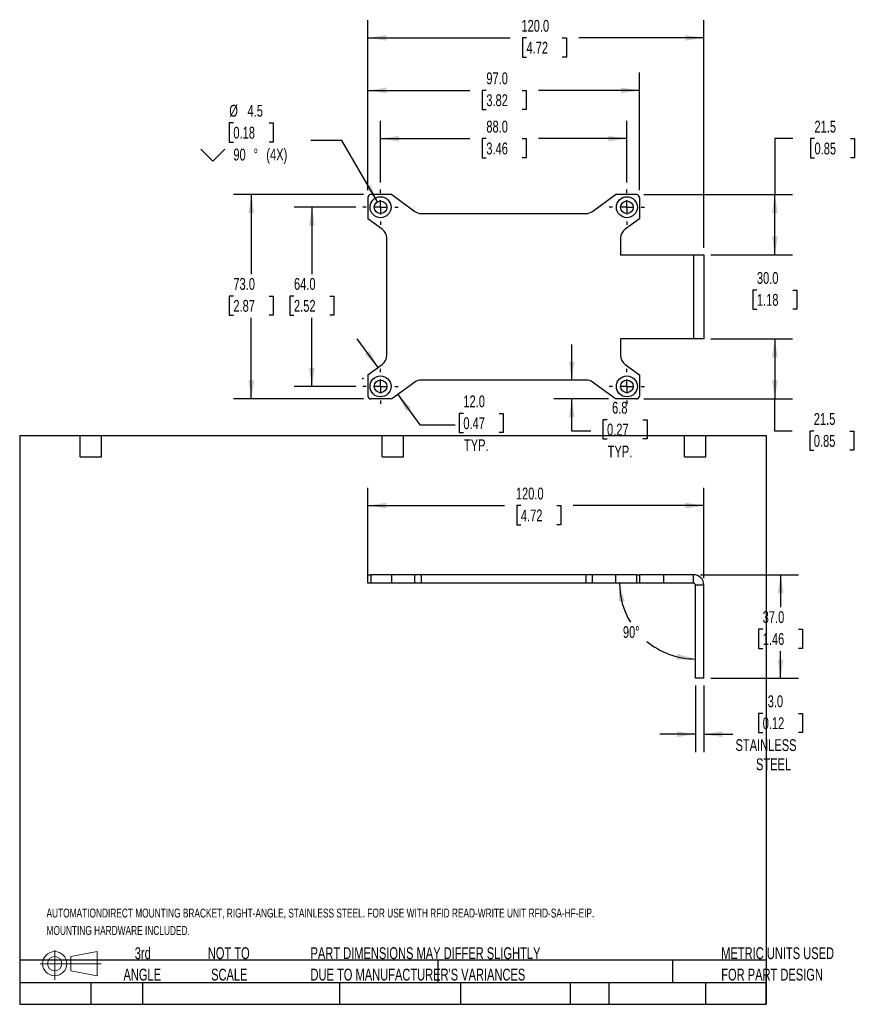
# Model space of a CAD drawing. Header units: millimetres. Extents: x 6 to 543, y 6 to 392.
# Tile 1 of 2: x 6 to 307, y 6 to 358. Entities that reach past the tile are written whole.
import ezdxf

# ---------------------------------------------------------------- set-up
doc = ezdxf.new("R2010")
doc.units = ezdxf.units.MM
doc.header["$LTSCALE"] = 2
doc.linetypes.add('CENTERX2', pattern=[20.32, 12.7, -2.54, 2.54, -2.54])
doc.layers.add('CENTER', color=40, linetype='CENTERX2')
doc.layers.add('DIMENSIONS', color=140, linetype='Continuous', lineweight=25)
doc.layers.add('TEXT', color=140, linetype='Continuous', lineweight=25)
doc.styles.add('SLDTEXTSTYLE0', font='TXT', dxfattribs={"width": 0.7})
doc.dimstyles.new('SLDDIMSTYLE0', dxfattribs={"dimtxt": 4.316016, "dimasz": 6.604, "dimexe": 0, "dimexo": 0.0625, "dimgap": 1.079004, "dimtad": 0, "dimtih": 1, "dimtoh": 1, "dimdec": 4, "dimlfac": 2, "dimzin": 12, "dimdsep": 46, "dimtxsty": 'SLDTEXTSTYLE0', "dimsah": 1, "dimcen": 0.09, "dimadec": 0, "dimazin": 3, "dimtfac": 1, "dimtdec": 0, "dimtofl": 0, "dimtmove": 0, "dimatfit": 3, "dimfxl": 0, "dimfrac": 2, "dimtolj": 1, "dimtzin": 12, "dimarcsym": 0})
doc.dimstyles.new('SLDDIMSTYLE1', dxfattribs={"dimtxt": 4.316016, "dimasz": 6.604, "dimexe": 0, "dimexo": 0.0625, "dimgap": 1.079004, "dimtad": 0, "dimtih": 1, "dimtoh": 1, "dimrnd": 1e-09, "dimzin": 4, "dimdsep": 46, "dimtxsty": 'SLDTEXTSTYLE0', "dimsah": 1, "dimcen": 0.09, "dimadec": 0, "dimazin": 1, "dimtfac": 1, "dimtmove": 0, "dimatfit": 0, "dimfxl": 0, "dimfrac": 2, "dimtolj": 1, "dimtzin": 12, "dimarcsym": 0})
doc.dimstyles.new('SLDDIMSTYLE2', dxfattribs={"dimtxt": 4.316016, "dimasz": 6.604, "dimexe": 0, "dimexo": 0.0625, "dimgap": 1.079004, "dimtad": 0, "dimtih": 1, "dimtoh": 1, "dimrnd": 1e-09, "dimzin": 4, "dimdsep": 46, "dimtxsty": 'SLDTEXTSTYLE0', "dimsah": 1, "dimcen": 0.09, "dimadec": 0, "dimazin": 1, "dimtfac": 1, "dimtofl": 0, "dimtmove": 0, "dimatfit": 3, "dimfxl": 0, "dimfrac": 2, "dimtolj": 1, "dimtzin": 12, "dimarcsym": 0})
doc.dimstyles.new('SLDDIMSTYLE3', dxfattribs={"dimtxt": 4.316016, "dimasz": 6.604, "dimexe": 0, "dimexo": 0.0625, "dimgap": 1.079004, "dimtad": 0, "dimtih": 1, "dimtoh": 1, "dimrnd": 1e-09, "dimzin": 12, "dimdsep": 46, "dimtxsty": 'SLDTEXTSTYLE0', "dimsah": 1, "dimcen": 0.09, "dimadec": 0, "dimazin": 3, "dimtfac": 1, "dimtofl": 0, "dimtmove": 0, "dimatfit": 3, "dimfxl": 0, "dimfrac": 2, "dimtolj": 1, "dimtzin": 12, "dimarcsym": 0})
doc.dimstyles.new('SLDDIMSTYLE4', dxfattribs={"dimtxt": 4.316016, "dimasz": 6.604, "dimexe": 0, "dimexo": 0.0625, "dimgap": 1.079004, "dimtad": 0, "dimtih": 1, "dimtoh": 1, "dimrnd": 1e-09, "dimzin": 12, "dimdsep": 46, "dimtxsty": 'SLDTEXTSTYLE0', "dimsah": 1, "dimcen": 0, "dimadec": 0, "dimazin": 3, "dimtfac": 1, "dimtofl": 0, "dimtmove": 0, "dimatfit": 3, "dimfxl": 0, "dimfrac": 2, "dimtolj": 1, "dimtzin": 12, "dimarcsym": 0})
doc.dimstyles.new('SLDDIMSTYLE5', dxfattribs={"dimtxt": 4.316016, "dimasz": 6.604, "dimexe": 0, "dimexo": 0.0625, "dimgap": 1.079004, "dimtad": 0, "dimtih": 1, "dimtoh": 1, "dimrnd": 1e-09, "dimzin": 12, "dimdsep": 46, "dimtxsty": 'SLDTEXTSTYLE0', "dimsah": 1, "dimcen": 0.09, "dimadec": 0, "dimazin": 3, "dimtfac": 1, "dimtmove": 0, "dimatfit": 0, "dimfxl": 0, "dimfrac": 2, "dimtolj": 1, "dimtzin": 12, "dimarcsym": 0})

# ---------------------------------------------------------------- blocks, each defined once
blk = doc.blocks.new('Block11')
at = {"color": 7, "linetype": 'Continuous', "lineweight": 18}
for p, q in [((5.18, 10.62), (5.18, 0)), ((10.96, 8.33), (20.35, 10.06)), ((10.96, 3.19), (10.96, 8.33)), ((20.35, 10.06), (20.35, 1.46)), ((0, 5.76), (21.75, 5.76)), ((10.96, 3.19), (20.35, 1.46))]:
    blk.add_line(p, q, dxfattribs=at)
for radius in [4.3, 2.57]:
    blk.add_circle((5.18, 5.76), radius, dxfattribs=at)
blk = doc.blocks.new('Block12')
at = {"color": 7, "linetype": 'Continuous'}
blk.add_blockref('Block11', (0, 0), dxfattribs=at)
blk = doc.blocks.new('SW_NOTE_0')
at = {"layer": 'TEXT', "color": 0, "char_height": 3.175, "attachment_point": 1, "style": 'SLDTEXTSTYLE0'}
for s, insert in [('AUTOMATIONDIRECT MOUNTING BRACKET, RIGHT-ANGLE, STAINLESS STEEL. FOR USE WITH RFID READ-WRITE UNIT RFID-SA-HF-EIP.', (0, 4.09)), ('MOUNTING HARDWARE INCLUDED.', (0, -2.14))]:
    blk.add_mtext(s, dxfattribs=dict(at, insert=insert))
blk = doc.blocks.new('SW_NOTE_0_3')
at = {"layer": 'TEXT', "color": 0, "char_height": 4.2333, "attachment_point": 1, "style": 'SLDTEXTSTYLE0'}
for s, insert in [('PART DIMENSIONS MAY DIFFER SLIGHTLY', (0, 5.46)), ("DUE TO MANUFACTURER'S VARIANCES", (0, -2.19))]:
    blk.add_mtext(s, dxfattribs=dict(at, insert=insert))
blk = doc.blocks.new('SW_NOTE_0_4')
at = {"layer": 'TEXT', "color": 0, "char_height": 4.233, "attachment_point": 2, "style": 'SLDTEXTSTYLE0'}
for s, insert in [('NOT TO', (10.52, 5.46)), ('SCALE', (10.71, -2.19))]:
    blk.add_mtext(s, dxfattribs=dict(at, insert=insert))
blk = doc.blocks.new('SW_NOTE_0_5')
at = {"layer": 'TEXT', "color": 0, "char_height": 4.233, "attachment_point": 2, "style": 'SLDTEXTSTYLE0'}
for s, insert in [('3rd', (4.63, 5.46)), ('ANGLE', (4.44, -2.19))]:
    blk.add_mtext(s, dxfattribs=dict(at, insert=insert))
blk = doc.blocks.new('SW_NOTE_0_6')
at = {"layer": 'TEXT', "color": 0, "char_height": 4.2333, "attachment_point": 1, "style": 'SLDTEXTSTYLE0'}
for s, insert in [('METRIC UNITS USED', (0, 5.46)), ('FOR PART DESIGN', (0, -2.19))]:
    blk.add_mtext(s, dxfattribs=dict(at, insert=insert))
blk = doc.blocks.new('_D')
at = {"layer": 'DIMENSIONS'}
for start, end in [(180, 211.0055), (230.1826, 270)]:
    blk.add_arc((247.75, 156.83), 27.12, start, end, dxfattribs=at)
for points in [[(220.63, 156.83), (220.41, 150.15), (222.43, 150.39)], [(247.75, 129.71), (241.31, 131.51), (241.07, 129.49)]]:
    blk.add_solid(points, dxfattribs=at)
at = {"layer": 'DIMENSIONS', "insert": (221.83, 141.46), "char_height": 4.233, "attachment_point": 1, "style": 'SLDTEXTSTYLE0'}
blk.add_mtext('90°', dxfattribs=at)
blk = doc.blocks.new('_D_1')
at = {"layer": 'DIMENSIONS'}
for p, q in [((247.75, 120.29), (247.75, 96.48)), ((250.75, 120.29), (250.75, 96.48)), ((271.76, 110.3), (270.31, 110.3)), ((270.31, 110.3), (270.31, 103.44)), ((284.58, 110.3), (286.03, 110.3)), ((286.03, 110.3), (286.03, 103.44)), ((247.75, 102.83), (235.05, 102.83)), ((250.75, 102.83), (261.09, 102.83)), ((270.31, 103.44), (271.76, 103.44)), ((286.03, 103.44), (284.58, 103.44))]:
    blk.add_line(p, q, dxfattribs=at)
for points in [[(247.75, 102.83), (241.14, 103.85), (241.14, 101.81)], [(250.75, 102.83), (257.35, 101.81), (257.35, 103.85)]]:
    blk.add_solid(points, dxfattribs=at)
at = {"layer": 'DIMENSIONS', "char_height": 4.233, "attachment_point": 1, "style": 'SLDTEXTSTYLE0'}
for s, insert in [('3.0', (273.55, 116.72)), ('0.12', (271.76, 108.89)), ('STAINLESS', (262.06, 101.07)), ('STEEL', (269.36, 94.21))]:
    blk.add_mtext(s, dxfattribs=dict(at, insert=insert))
blk = doc.blocks.new('_D_2')
at = {"layer": 'DIMENSIONS'}
for p, q in [((249.55, 159.83), (284.52, 159.83)), ((278.17, 159.83), (278.17, 148.2)), ((271.76, 140.38), (270.31, 140.38)), ((270.31, 140.38), (270.31, 133.52)), ((284.58, 140.38), (286.03, 140.38)), ((286.03, 140.38), (286.03, 133.52)), ((270.31, 133.52), (271.76, 133.52)), ((278.17, 122.83), (278.17, 132.55)), ((286.03, 133.52), (284.58, 133.52)), ((253.29, 122.83), (284.52, 122.83))]:
    blk.add_line(p, q, dxfattribs=at)
for points in [[(278.17, 159.83), (277.16, 153.23), (279.19, 153.23)], [(278.17, 122.83), (279.19, 129.43), (277.16, 129.43)]]:
    blk.add_solid(points, dxfattribs=at)
at = {"layer": 'DIMENSIONS', "char_height": 4.233, "attachment_point": 1, "style": 'SLDTEXTSTYLE0'}
for s, insert in [('37.0', (271.76, 146.8)), ('1.46', (271.76, 138.97))]:
    blk.add_mtext(s, dxfattribs=dict(at, insert=insert))
blk = doc.blocks.new('_D_3')
at = {"layer": 'DIMENSIONS'}
for p, q in [((130.75, 159.37), (130.75, 190.86)), ((250.75, 158.63), (250.75, 190.86)), ((130.75, 184.51), (179.54, 184.51)), ((185.39, 184.51), (183.94, 184.51)), ((183.94, 184.51), (183.94, 177.65)), ((198.21, 184.51), (199.66, 184.51)), ((199.66, 184.51), (199.66, 177.65)), ((250.75, 184.51), (204.06, 184.51)), ((183.94, 177.65), (185.39, 177.65)), ((199.66, 177.65), (198.21, 177.65))]:
    blk.add_line(p, q, dxfattribs=at)
for points in [[(130.75, 184.51), (137.35, 183.5), (137.35, 185.53)], [(250.75, 184.51), (244.14, 185.53), (244.14, 183.5)]]:
    blk.add_solid(points, dxfattribs=at)
at = {"layer": 'DIMENSIONS', "char_height": 4.233, "attachment_point": 1, "style": 'SLDTEXTSTYLE0'}
for s, insert in [('120.0', (183.59, 190.94)), ('4.72', (185.39, 183.11))]:
    blk.add_mtext(s, dxfattribs=dict(at, insert=insert))
blk = doc.blocks.new('_D_4')
at = {"layer": 'DIMENSIONS'}
for p, q in [((135.25, 299.94), (135.25, 321.96)), ((223.25, 299.94), (223.25, 321.96)), ((135.25, 315.61), (167.19, 315.61)), ((173.04, 315.61), (171.59, 315.61)), ((171.59, 315.61), (171.59, 308.75)), ((185.86, 315.61), (187.31, 315.61)), ((187.31, 315.61), (187.31, 308.75)), ((223.25, 315.61), (191.71, 315.61)), ((171.59, 308.75), (173.04, 308.75)), ((187.31, 308.75), (185.86, 308.75))]:
    blk.add_line(p, q, dxfattribs=at)
for points in [[(135.25, 315.61), (141.85, 314.59), (141.85, 316.63)], [(223.25, 315.61), (216.64, 316.63), (216.64, 314.59)]]:
    blk.add_solid(points, dxfattribs=at)
at = {"layer": 'DIMENSIONS', "char_height": 4.233, "attachment_point": 1, "style": 'SLDTEXTSTYLE0'}
for s, insert in [('88.0', (173.04, 322.03)), ('3.46', (173.04, 314.21))]:
    blk.add_mtext(s, dxfattribs=dict(at, insert=insert))
blk = doc.blocks.new('_D_5')
at = {"layer": 'DIMENSIONS'}
for p, q in [((130.75, 297.15), (130.75, 339.2)), ((227.75, 297.15), (227.75, 339.2)), ((130.75, 332.85), (167.19, 332.85)), ((173.04, 332.85), (171.59, 332.85)), ((171.59, 332.85), (171.59, 325.99)), ((185.86, 332.85), (187.31, 332.85)), ((187.31, 332.85), (187.31, 325.99)), ((227.75, 332.85), (191.71, 332.85)), ((171.59, 325.99), (173.04, 325.99)), ((187.31, 325.99), (185.86, 325.99))]:
    blk.add_line(p, q, dxfattribs=at)
for points in [[(130.75, 332.85), (137.35, 331.84), (137.35, 333.87)], [(227.75, 332.85), (221.14, 333.87), (221.14, 331.84)]]:
    blk.add_solid(points, dxfattribs=at)
at = {"layer": 'DIMENSIONS', "char_height": 4.233, "attachment_point": 1, "style": 'SLDTEXTSTYLE0'}
for s, insert in [('97.0', (173.04, 339.28)), ('3.82', (173.04, 331.45))]:
    blk.add_mtext(s, dxfattribs=dict(at, insert=insert))
blk = doc.blocks.new('_D_6')
at = {"layer": 'DIMENSIONS'}
for p, q in [((130.75, 297.15), (130.75, 357.96)), ((250.75, 276.65), (250.75, 357.96)), ((130.75, 351.61), (181.52, 351.61)), ((187.37, 351.61), (185.92, 351.61)), ((185.92, 351.61), (185.92, 344.75)), ((200.19, 351.61), (201.64, 351.61)), ((201.64, 351.61), (201.64, 344.75)), ((250.75, 351.61), (206.04, 351.61)), ((185.92, 344.75), (187.37, 344.75)), ((201.64, 344.75), (200.19, 344.75))]:
    blk.add_line(p, q, dxfattribs=at)
for points in [[(130.75, 351.61), (137.35, 350.59), (137.35, 352.63)], [(250.75, 351.61), (244.14, 352.63), (244.14, 350.59)]]:
    blk.add_solid(points, dxfattribs=at)
at = {"layer": 'DIMENSIONS', "char_height": 4.233, "attachment_point": 1, "style": 'SLDTEXTSTYLE0'}
for s, insert in [('120.0', (185.57, 358.03)), ('4.72', (187.37, 350.21))]:
    blk.add_mtext(s, dxfattribs=dict(at, insert=insert))
blk = doc.blocks.new('_D_7')
at = {"layer": 'DIMENSIONS'}
for p, q in [((276.11, 274.11), (276.11, 286.81)), ((253.29, 274.11), (282.46, 274.11)), ((269.69, 261.53), (268.24, 261.53)), ((268.24, 261.53), (268.24, 254.68)), ((282.52, 261.53), (283.97, 261.53)), ((283.97, 261.53), (283.97, 254.68)), ((268.24, 254.68), (269.69, 254.68)), ((283.97, 254.68), (282.52, 254.68)), ((253.29, 244.11), (282.46, 244.11)), ((276.11, 244.11), (276.11, 231.41))]:
    blk.add_line(p, q, dxfattribs=at)
for points in [[(276.11, 274.11), (277.12, 280.71), (275.09, 280.71)], [(276.11, 244.11), (275.09, 237.51), (277.12, 237.51)]]:
    blk.add_solid(points, dxfattribs=at)
at = {"layer": 'DIMENSIONS', "char_height": 4.233, "attachment_point": 1, "style": 'SLDTEXTSTYLE0'}
for s, insert in [('30.0', (269.69, 267.96)), ('1.18', (269.69, 260.13))]:
    blk.add_mtext(s, dxfattribs=dict(at, insert=insert))
blk = doc.blocks.new('_D_8')
at = {"layer": 'DIMENSIONS'}
for p, q in [((282.48, 315.61), (276.11, 315.61)), ((276.11, 315.61), (276.11, 295.61)), ((290.26, 315.61), (288.81, 315.61)), ((288.81, 315.61), (288.81, 308.75)), ((303.09, 315.61), (304.54, 315.61)), ((304.54, 315.61), (304.54, 308.75)), ((288.81, 308.75), (290.26, 308.75)), ((304.54, 308.75), (303.09, 308.75)), ((229.29, 295.61), (282.46, 295.61)), ((276.11, 274.11), (276.11, 295.61)), ((253.29, 274.11), (282.46, 274.11))]:
    blk.add_line(p, q, dxfattribs=at)
for points in [[(276.11, 295.61), (275.09, 289.01), (277.12, 289.01)], [(276.11, 274.11), (277.12, 280.71), (275.09, 280.71)]]:
    blk.add_solid(points, dxfattribs=at)
at = {"layer": 'DIMENSIONS', "char_height": 4.233, "attachment_point": 1, "style": 'SLDTEXTSTYLE0'}
for s, insert in [('21.5', (290.26, 322.03)), ('0.85', (290.26, 314.21))]:
    blk.add_mtext(s, dxfattribs=dict(at, insert=insert))
blk = doc.blocks.new('_D_9')
at = {"layer": 'DIMENSIONS'}
for p, q in [((253.29, 244.11), (282.46, 244.11)), ((276.11, 244.11), (276.11, 222.61)), ((229.29, 222.61), (282.46, 222.61)), ((276.11, 211.15), (276.11, 222.61)), ((282.24, 211.15), (276.11, 211.15)), ((290.02, 211.15), (288.57, 211.15)), ((288.57, 211.15), (288.57, 204.29)), ((302.84, 211.15), (304.29, 211.15)), ((304.29, 211.15), (304.29, 204.29)), ((288.57, 204.29), (290.02, 204.29)), ((304.29, 204.29), (302.84, 204.29))]:
    blk.add_line(p, q, dxfattribs=at)
for points in [[(276.11, 244.11), (275.09, 237.51), (277.12, 237.51)], [(276.11, 222.61), (277.12, 229.21), (275.09, 229.21)]]:
    blk.add_solid(points, dxfattribs=at)
at = {"layer": 'DIMENSIONS', "char_height": 4.233, "attachment_point": 1, "style": 'SLDTEXTSTYLE0'}
for s, insert in [('21.5', (290.02, 217.57)), ('0.85', (290.02, 209.75))]:
    blk.add_mtext(s, dxfattribs=dict(at, insert=insert))
blk = doc.blocks.new('_D_10')
at = {"layer": 'DIMENSIONS'}
for p, q in [((126.42, 291.11), (104.4, 291.11)), ((110.75, 291.11), (110.75, 267.22)), ((104.33, 259.39), (102.89, 259.39)), ((102.89, 259.39), (102.89, 252.53)), ((117.16, 259.39), (118.61, 259.39)), ((118.61, 259.39), (118.61, 252.53)), ((102.89, 252.53), (104.33, 252.53)), ((110.75, 227.11), (110.75, 251.57)), ((118.61, 252.53), (117.16, 252.53)), ((126.42, 227.11), (104.4, 227.11))]:
    blk.add_line(p, q, dxfattribs=at)
for points in [[(110.75, 291.11), (109.73, 284.51), (111.76, 284.51)], [(110.75, 227.11), (111.76, 233.71), (109.73, 233.71)]]:
    blk.add_solid(points, dxfattribs=at)
at = {"layer": 'DIMENSIONS', "char_height": 4.233, "attachment_point": 1, "style": 'SLDTEXTSTYLE0'}
for s, insert in [('64.0', (104.33, 265.82)), ('2.52', (104.33, 257.99))]:
    blk.add_mtext(s, dxfattribs=dict(at, insert=insert))
blk = doc.blocks.new('_D_11')
at = {"layer": 'DIMENSIONS'}
for p, q in [((129.21, 295.61), (82.74, 295.61)), ((89.09, 295.61), (89.09, 267.22)), ((82.68, 259.39), (81.23, 259.39)), ((81.23, 259.39), (81.23, 252.53)), ((95.51, 259.39), (96.95, 259.39)), ((96.95, 259.39), (96.95, 252.53)), ((81.23, 252.53), (82.68, 252.53)), ((89.09, 222.61), (89.09, 251.57)), ((96.95, 252.53), (95.51, 252.53)), ((129.21, 222.61), (82.74, 222.61))]:
    blk.add_line(p, q, dxfattribs=at)
for points in [[(89.09, 295.61), (88.08, 289.01), (90.11, 289.01)], [(89.09, 222.61), (90.11, 229.21), (88.08, 229.21)]]:
    blk.add_solid(points, dxfattribs=at)
at = {"layer": 'DIMENSIONS', "char_height": 4.233, "attachment_point": 1, "style": 'SLDTEXTSTYLE0'}
for s, insert in [('73.0', (82.68, 265.82)), ('2.87', (82.68, 257.99))]:
    blk.add_mtext(s, dxfattribs=dict(at, insert=insert))
blk = doc.blocks.new('SW_SYMBOL_HOLE_SINK')
at = {"layer": 'DIMENSIONS', "color": 0}
for p, q in [((0, 1750), (1600, 150)), ((1600, 150), (3200, 1750))]:
    blk.add_line(p, q, dxfattribs=at)
blk = doc.blocks.new('_D_12')
at = {"layer": 'DIMENSIONS'}
for p, q in [((82.68, 321.26), (81.23, 321.26)), ((81.23, 321.26), (81.23, 314.4)), ((95.51, 321.26), (96.95, 321.26)), ((96.95, 321.26), (96.95, 314.4)), ((81.23, 314.4), (82.68, 314.4)), ((96.95, 314.4), (95.51, 314.4)), ((121.46, 315), (110.34, 315)), ((134.12, 293.06), (121.46, 315))]:
    blk.add_line(p, q, dxfattribs=at)
blk.add_solid([(134.12, 293.06), (131.7, 299.29), (129.94, 298.27)], dxfattribs=at)
at = {"layer": 'DIMENSIONS', "xscale": 0.002688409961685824, "yscale": 0.002688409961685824, "zscale": 0.002688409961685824}
blk.add_blockref('SW_SYMBOL_HOLE_SINK', (71.02, 307.15), dxfattribs=at)
at = {"layer": 'DIMENSIONS', "char_height": 4.233, "attachment_point": 1, "style": 'SLDTEXTSTYLE0'}
for s, insert in [('%%c', (81.22, 327.69)), ('4.5', (87.73, 327.69)), ('0.18', (82.68, 319.86)), ('90', (82.68, 312.04)), ('%%d', (89.86, 312.04)), ('(4X)', (94.45, 312.04))]:
    blk.add_mtext(s, dxfattribs=dict(at, insert=insert))
blk = doc.blocks.new('_D_13')
at = {"layer": 'DIMENSIONS'}
for p, q in [((134.36, 233.88), (126.89, 244.15)), ((128.69, 229.76), (129.22, 230.14)), ((141.41, 224.17), (149.23, 213.42)), ((164.83, 217.46), (163.38, 217.46)), ((163.38, 217.46), (163.38, 210.6)), ((177.66, 217.46), (179.11, 217.46)), ((179.11, 217.46), (179.11, 210.6)), ((149.23, 213.42), (161.93, 213.42)), ((163.38, 210.6), (164.83, 210.6)), ((179.11, 210.6), (177.66, 210.6))]:
    blk.add_line(p, q, dxfattribs=at)
for points in [[(134.36, 233.88), (131.29, 239.82), (129.65, 238.62)], [(141.41, 224.17), (144.48, 218.24), (146.12, 219.43)]]:
    blk.add_solid(points, dxfattribs=at)
at = {"layer": 'DIMENSIONS', "char_height": 4.233, "attachment_point": 1, "style": 'SLDTEXTSTYLE0'}
for s, insert in [('12.0', (164.83, 223.88)), ('0.47', (164.83, 216.06)), ('TYP.', (165.04, 208.23))]:
    blk.add_mtext(s, dxfattribs=dict(at, insert=insert))
blk = doc.blocks.new('_D_14')
at = {"layer": 'DIMENSIONS'}
for p, q in [((203.55, 229.36), (203.55, 242.06)), ((216.69, 222.61), (197.2, 222.61)), ((203.55, 211.15), (203.55, 222.61)), ((216.16, 215.19), (214.71, 215.19)), ((214.71, 215.19), (214.71, 208.33)), ((228.99, 215.19), (230.44, 215.19)), ((230.44, 215.19), (230.44, 208.33)), ((210.36, 211.15), (203.55, 211.15)), ((214.71, 208.33), (216.16, 208.33)), ((230.44, 208.33), (228.99, 208.33))]:
    blk.add_line(p, q, dxfattribs=at)
for points in [[(203.55, 229.36), (204.57, 235.96), (202.53, 235.96)], [(203.55, 222.61), (202.53, 216.01), (204.57, 216.01)]]:
    blk.add_solid(points, dxfattribs=at)
at = {"layer": 'DIMENSIONS', "char_height": 4.233, "attachment_point": 1, "style": 'SLDTEXTSTYLE0'}
for s, insert in [('6.8', (217.96, 221.61)), ('0.27', (216.16, 213.79)), ('TYP.', (216.37, 205.96))]:
    blk.add_mtext(s, dxfattribs=dict(at, insert=insert))
blk = doc.blocks.new('SW_CENTERMARKSYMBOL_0')
at = {"layer": 'CENTER', "color": 0}
for p, q in [((0, 5.08), (0, 6.29)), ((-5.08, 0), (-6.29, 0)), ((0, 0), (-2.54, 0)), ((0, 0), (0, 2.54)), ((0, 0), (0, -2.54)), ((0, 0), (2.54, 0)), ((5.08, 0), (6.29, 0)), ((0, -5.08), (0, -6.29))]:
    blk.add_line(p, q, dxfattribs=at)
blk = doc.blocks.new('SW_CENTERMARKSYMBOL_1')
at = {"layer": 'CENTER', "color": 0}
for p, q in [((0, 5.08), (0, 6.29)), ((-5.08, 0), (-6.29, 0)), ((0, 0), (-2.54, 0)), ((0, 0), (0, 2.54)), ((0, 0), (0, -2.54)), ((0, 0), (2.54, 0)), ((5.08, 0), (6.29, 0)), ((0, -5.08), (0, -6.29))]:
    blk.add_line(p, q, dxfattribs=at)
blk = doc.blocks.new('SW_CENTERMARKSYMBOL_2')
at = {"layer": 'CENTER', "color": 0}
for p, q in [((0, 5.08), (0, 6.29)), ((-5.08, 0), (-6.29, 0)), ((0, 0), (-2.54, 0)), ((0, 0), (0, 2.54)), ((0, 0), (0, -2.54)), ((0, 0), (2.54, 0)), ((5.08, 0), (6.29, 0)), ((0, -5.08), (0, -6.29))]:
    blk.add_line(p, q, dxfattribs=at)
blk = doc.blocks.new('SW_CENTERMARKSYMBOL_3')
at = {"layer": 'CENTER', "color": 0}
for p, q in [((0, 5.08), (0, 6.29)), ((-5.08, 0), (-6.29, 0)), ((0, 0), (-2.54, 0)), ((0, 0), (0, 2.54)), ((0, 0), (0, -2.54)), ((0, 0), (2.54, 0)), ((5.08, 0), (6.29, 0)), ((0, -5.08), (0, -6.29))]:
    blk.add_line(p, q, dxfattribs=at)

msp = doc.modelspace()

# ---------------------------------------------------------------- linework, layer by layer
for p, q in [((139.261013, 295.609429), (131.74741, 295.609429)), ((139.261013, 295.609429), (147.490312, 289.624485)), ((211.004509, 289.624485), (219.233808, 295.609429)), ((226.74741, 295.609429), (219.233808, 295.609429)), ((130.74741, 294.609429), (130.74741, 286.963172)), ((227.74741, 294.609429), (227.74741, 286.963172)), ((149.842999, 288.859429), (208.651822, 288.859429)), ((135.850097, 283.252127), (130.74741, 286.963172)), ((227.74741, 286.963172), (222.644724, 283.252127)), ((137.49741, 238.201675), (137.49741, 280.017183)), ((220.99741, 280.017183), (220.99741, 274.109429)), ((220.99741, 274.109429), (236.348123, 274.109429)), ((236.348123, 274.109429), (247.01081, 274.109429)), ((247.01081, 274.109429), (247.01081, 244.109429)), ((247.01081, 274.109429), (250.74741, 274.109429)), ((250.74741, 274.109429), (250.74741, 244.109429)), ((236.348123, 244.109429), (220.99741, 244.109429)), ((220.99741, 244.109429), (220.99741, 238.201675)), ((247.01081, 244.109429), (236.348123, 244.109429)), ((250.74741, 244.109429), (247.01081, 244.109429)), ((130.74741, 231.255686), (135.850097, 234.966731)), ((222.644724, 234.966731), (227.74741, 231.255686)), ((130.74741, 231.255686), (130.74741, 223.609429)), ((208.651822, 229.359429), (149.842999, 229.359429)), ((227.74741, 231.255686), (227.74741, 223.609429)), ((147.490312, 228.594373), (139.261013, 222.609429)), ((219.233808, 222.609429), (211.004509, 228.594373)), ((139.261013, 222.609429), (131.74741, 222.609429)), ((226.74741, 222.609429), (219.233808, 222.609429)), ((130.74741, 156.830045), (130.74741, 159.830045)), ((130.74741, 159.830045), (131.74741, 159.830045)), ((131.74741, 159.830045), (131.74741, 156.830045)), ((139.261013, 159.830045), (131.74741, 159.830045)), ((139.261013, 156.830045), (139.261013, 159.830045)), ((147.490312, 159.830045), (139.261013, 159.830045)), ((147.490312, 156.830045), (147.490312, 159.830045)), ((149.842999, 159.830045), (147.490312, 159.830045)), ((149.842999, 156.830045), (149.842999, 159.830045)), ((208.651822, 159.830045), (149.842999, 159.830045)), ((208.651822, 156.830045), (208.651822, 159.830045)), ((211.004509, 159.830045), (208.651822, 159.830045)), ((211.004509, 156.830045), (211.004509, 159.830045)), ((219.233808, 159.830045), (211.004509, 159.830045)), ((219.233808, 159.830045), (219.233808, 156.830045)), ((226.74741, 159.830045), (219.233808, 159.830045)), ((226.74741, 156.830045), (226.74741, 159.830045)), ((226.74741, 159.830045), (227.74741, 159.830045)), ((227.74741, 159.830045), (227.74741, 156.830045)), ((236.348123, 159.830045), (227.74741, 159.830045)), ((236.348123, 159.830045), (236.348123, 156.830045)), ((247.01081, 159.830045), (236.348123, 159.830045)), ((247.01081, 156.830045), (247.01081, 159.830045)), ((131.74741, 156.830045), (130.74741, 156.830045)), ((139.261013, 156.830045), (131.74741, 156.830045)), ((147.490312, 156.830045), (139.261013, 156.830045)), ((149.842999, 156.830045), (147.490312, 156.830045)), ((208.651822, 156.830045), (149.842999, 156.830045)), ((211.004509, 156.830045), (208.651822, 156.830045)), ((219.233808, 156.830045), (211.004509, 156.830045)), ((226.74741, 156.830045), (219.233808, 156.830045)), ((227.74741, 156.830045), (226.74741, 156.830045)), ((236.348123, 156.830045), (227.74741, 156.830045)), ((247.01081, 156.830045), (236.348123, 156.830045)), ((250.74741, 156.093445), (247.74741, 156.093445)), ((247.74741, 122.830045), (247.74741, 156.093445)), ((250.74741, 122.830045), (250.74741, 156.093445)), ((250.74741, 122.830045), (247.74741, 122.830045))]:
    msp.add_line(p, q)
for centre, radius in [((135.24741, 291.109429), 3.75), ((135.24741, 291.109429), 2.25), ((223.24741, 291.109429), 3.75), ((223.24741, 291.109429), 2.25), ((135.24741, 227.109429), 3.75), ((135.24741, 227.109429), 2.25), ((223.24741, 227.109429), 3.75), ((223.24741, 227.109429), 2.25)]:
    msp.add_circle(centre, radius)
for centre, radius, start, end in [((131.74741, 294.609429), 1, 90, 180), ((226.74741, 294.609429), 1, 0, 90), ((149.842999, 292.859429), 4, 233.97262661, 270), ((208.651822, 292.859429), 4, 270, 306.02737339), ((133.49741, 280.017183), 4, 0, 53.97262661), ((224.99741, 280.017183), 4, 126.02737339, 180), ((133.49741, 238.201675), 4, 306.02737339, 0), ((224.99741, 238.201675), 4, 180, 233.97262661), ((149.842999, 225.359429), 4, 90, 126.02737339), ((208.651822, 225.359429), 4, 53.97262661, 90), ((131.74741, 223.609429), 1, 180, 270), ((226.74741, 223.609429), 1, 270, 0), ((247.01081, 156.093445), 3.7366, 0, 90), ((247.01081, 156.093445), 0.7366, 0, 90)]:
    msp.add_arc(centre, radius, start, end)
at = {"layer": 'TEXT'}
for p, q in [((6.35, 209.55), (273.05, 209.55)), ((6.35, 209.55), (6.35, 6.35)), ((27.94, 201.93), (27.94, 209.55)), ((35.56, 201.93), (35.56, 209.55)), ((135.89, 201.93), (135.89, 209.55)), ((143.51, 201.93), (143.51, 209.55)), ((243.84, 201.93), (243.84, 209.55)), ((251.46, 201.93), (251.46, 209.55)), ((273.05, 209.55), (273.05, 6.35)), ((27.94, 201.93), (35.56, 201.93)), ((135.89, 201.93), (143.51, 201.93)), ((243.84, 201.93), (251.46, 201.93)), ((273.05, 22.126108), (6.35, 22.126108)), ((155.758895, 22.126108), (155.758895, 13.97)), ((239.575377, 22.126108), (239.575377, 13.97)), ((273.05, 6.35), (273.05, 16.51)), ((273.05, 13.97), (6.35, 13.97)), ((31.75, 13.97), (31.75, 6.35)), ((50.211628, 13.97), (50.211628, 6.35)), ((120.646478, 13.97), (120.646478, 6.35)), ((163.780177, 13.97), (163.780177, 6.35)), ((203.024305, 13.97), (203.024305, 6.35)), ((216.812098, 13.97), (216.812098, 6.35)), ((251.348749, 13.97), (251.348749, 6.35)), ((6.35, 6.35), (273.05, 6.35))]:
    msp.add_line(p, q, dxfattribs=at)

# ---------------------------------------------------------------- block references
at = {"layer": 'CENTER'}
for name, p in [('SW_CENTERMARKSYMBOL_0', (135.24741, 291.109429)), ('SW_CENTERMARKSYMBOL_3', (223.24741, 291.109429)), ('SW_CENTERMARKSYMBOL_1', (135.24741, 227.109429)), ('SW_CENTERMARKSYMBOL_2', (223.24741, 227.109429))]:
    msp.add_blockref(name, p, dxfattribs=at)
at = {"layer": 'TEXT'}
for name, p in [('SW_NOTE_0', (15.931468, 36.448641)), ('Block12', (13.675877, 15.107711)), ('SW_NOTE_0_5', (45.694695, 21.270933)), ('SW_NOTE_0_4', (70.51436, 21.270933)), ('SW_NOTE_0_3', (110.238569, 21.270932)), ('SW_NOTE_0_6', (256.956742, 21.270935))]:
    msp.add_blockref(name, p, dxfattribs=at)

# ---------------------------------------------------------------- dimensions: what is measured, and where the dimension line sits
at = {"layer": 'DIMENSIONS'}
for base, p1, p2, picture, middle in [((250.74741, 351.609429), (130.74741, 294.609429), (250.74741, 274.109429), '_D_6', (193.777834, 351.609429)), ((227.74741, 332.852456), (130.74741, 294.609429), (227.74741, 294.609429), '_D_5', (179.451119, 332.852456)), ((223.24741, 315.609429), (135.24741, 297.399429), (223.24741, 297.399429), '_D_4', (179.451119, 315.609429))]:
    dim = msp.add_linear_dim(base=base, p1=p1, p2=p2, dimstyle='SLDDIMSTYLE2', dxfattribs=at)
    dim.commit()
    dim.dimension.update_dxf_attribs({"geometry": picture, "text_midpoint": middle, "dimtype": 160})
dim = msp.add_diameter_dim_2p(p1=(136.37241, 289.160872), p2=(134.12241, 293.057986), text='<>\\P{\\fGDT;w}90%%d (4X)', dimstyle='SLDDIMSTYLE4', dxfattribs=at)
dim.commit()
dim.dimension.update_dxf_attribs({"geometry": '_D_12', "text_midpoint": (89.092715, 317.834484), "dimtype": 163})
for base, p1, p2, angle, dimstyle, picture, middle in [((276.105073, 295.609429), (250.74741, 274.109429), (226.74741, 295.609429), 90, 'SLDDIMSTYLE3', '_D_8', (276.105073, 315.609429)), ((89.092715, 222.609429), (131.74741, 295.609429), (131.74741, 222.609429), 90, 'SLDDIMSTYLE2', '_D_11', (89.092715, 259.393884)), ((110.74741, 227.109429), (128.95741, 291.109429), (128.95741, 227.109429), 90, 'SLDDIMSTYLE2', '_D_10', (110.74741, 259.393884)), ((276.105073, 244.109429), (250.74741, 274.109429), (250.74741, 244.109429), 90, 'SLDDIMSTYLE1', '_D_7', (276.105073, 261.534822)), ((276.105073, 222.609429), (250.74741, 244.109429), (226.74741, 222.609429), 90, 'SLDDIMSTYLE3', '_D_9', (276.105073, 211.150832)), ((130.74741, 184.513804), (250.74741, 156.093445), (130.74741, 156.830045), 0, 'SLDDIMSTYLE2', '_D_3', (191.799889, 184.513804)), ((278.171545, 159.830045), (250.74741, 122.830045), (247.01081, 159.830045), 90, 'SLDDIMSTYLE2', '_D_2', (278.171545, 140.375644))]:
    dim = msp.add_linear_dim(base=base, p1=p1, p2=p2, angle=angle, dimstyle=dimstyle, dxfattribs=at)
    dim.commit()
    dim.dimension.update_dxf_attribs({"geometry": picture, "text_midpoint": middle, "dimtype": 160})
for base, p1, p2, angle, dimstyle, picture, middle in [((141.413373, 224.174782), (135.850097, 234.966731), (139.261013, 222.609429), 306.02737339, 'SLDDIMSTYLE1', '_D_13', (149.232804, 213.423064)), ((203.549583, 229.359429), (219.233808, 222.609429), (208.651822, 229.359429), 90, 'SLDDIMSTYLE5', '_D_14', (203.549583, 211.150832))]:
    dim = msp.add_linear_dim(base=base, p1=p1, p2=p2, angle=angle, text='<>\\PTYP.', dimstyle=dimstyle, dxfattribs=at)
    dim.commit()
    dim.dimension.update_dxf_attribs({"geometry": picture, "text_midpoint": middle, "dimtype": 160})
dim = msp.add_angular_dim_2l(base=(221.617734, 149.582296), line1=((247.74741, 122.830045), (247.74741, 156.093445)), line2=((147.490312, 156.830045), (247.01081, 156.830045)), dimstyle='SLDDIMSTYLE0', dxfattribs=at)
dim.commit()
dim.dimension.update_dxf_attribs({"geometry": '_D', "text_midpoint": (226.948302, 139.432144), "dimtype": 162})
dim = msp.add_linear_dim(base=(250.74741, 102.830045), p1=(247.74741, 122.830045), p2=(250.74741, 122.830045), text='<>\\PSTAINLESS\\PSTEEL', dimstyle='SLDDIMSTYLE1', dxfattribs=at)
dim.commit()
dim.dimension.update_dxf_attribs({"geometry": '_D_1', "text_midpoint": (278.171545, 102.830045), "dimtype": 160})

doc.saveas('drawing.dxf')
